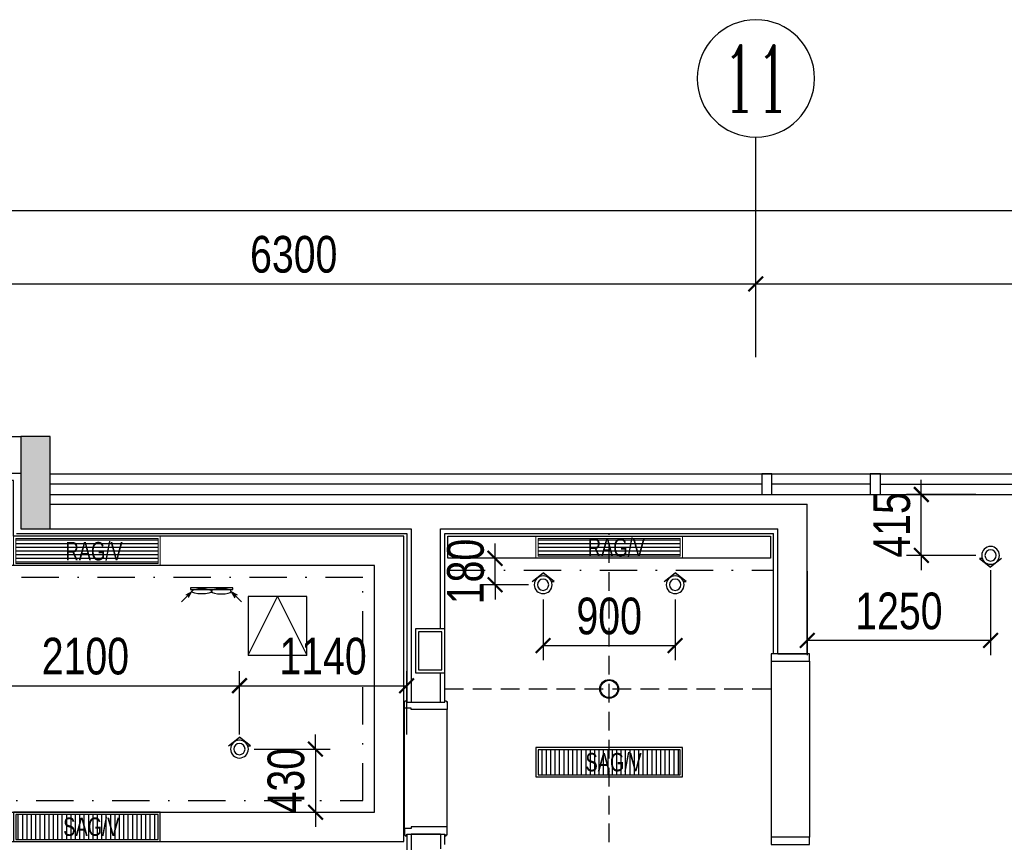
# Model space of a CAD drawing. Header units: millimetres. Extents: x -539149 to -534375, y 505028 to 505469.
# Tile 83 of 135: x -536072 to -536005, y 505338 to 505394. Entities that reach past the tile are written whole.
import ezdxf
from ezdxf.enums import TextEntityAlignment as Align

# ---------------------------------------------------------------- set-up
doc = ezdxf.new("R2010")
doc.units = ezdxf.units.MM
doc.header["$LTSCALE"] = 10
doc.linetypes.add('DASHDOTX2', pattern=[50.8, 25.4, -12.7, 0, -12.7])
doc.linetypes.add('DASHED', pattern=[19.049999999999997, 12.7, -6.35])
doc.layers.get('Defpoints').update_dxf_attribs({"color": 8})
for name, color, linetype in [('A-建筑-原墙体', 2, 'Continuous'), ('A-建筑-新增墙体', 3, 'Continuous'), ('A-建筑-窗户', 4, 'Continuous'), ('A-建筑-轴号', 3, 'Continuous'), ('AXIS_TEXT', 50, 'Continuous'), ('B-平面-到顶装饰造型线', 6, 'Continuous'), ('B-平面-完成面造型线', 6, 'Continuous'), ('B-平面-尺寸', 8, 'Continuous'), ('B-平面-门洞线', 8, 'Continuous'), ('C-顶棚-灯具', 4, 'Continuous'), ('C-顶棚-灯具尺寸', 4, 'Continuous'), ('C-顶棚-细线', 31, 'Continuous'), ('C-顶棚-设备', 4, 'Continuous'), ('C-顶棚-造型线', 30, 'Continuous'), ('E-填充', 251, 'Continuous')]:
    doc.layers.add(name, color=color, linetype=linetype)
doc.layers.add('C-顶棚-空调', color=4, linetype='Continuous', lineweight=20)
doc.layers.add('E-空调', color=4, linetype='Continuous', lineweight=20)
doc.styles.add('_TCH_AXIS', font='COMPLEX', dxfattribs={"bigfont": 'GBCBIG'})
doc.styles.add('CCD_DIM', font='txt', dxfattribs={"width": 0.8})
doc.styles.add('COMPLEX', font='COMPLEX')
doc.styles.add('STSL', font='txt', dxfattribs={"width": 0.8})
doc.dimstyles.new('1-1', dxfattribs={"dimscale": 0, "dimtxt": 2.5, "dimasz": 1, "dimexe": 1, "dimexo": 1, "dimgap": 0.75, "dimtad": 1, "dimdec": 0, "dimrnd": 0.004999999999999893, "dimzin": 0, "dimdsep": 46, "dimtxsty": 'CCD_DIM', "dimblk": 'ARCHTICK', "dimcen": 0.13, "dimclrd": 44, "dimclre": 44, "dimclrt": 50, "dimadec": 0, "dimazin": 0, "dimtfac": 1, "dimtdec": 0, "dimtix": 1, "dimtmove": 2, "dimatfit": 3, "dimldrblk": 'HBA_Leader_Dot', "dimfxl": 5, "dimfxlon": 1, "dimtvp": 1, "dimtolj": 1, "dimtzin": 0, "dimarcsym": 0})
pattern_1 = [(0, (15, 15), (0, 25), [])]

# ---------------------------------------------------------------- blocks, each defined once
blk = doc.blocks.new('_ArchTick')
at = {"color": 0, "linetype": 'ByBlock', "const_width": 0.15}
blk.add_lwpolyline([(-0.5, -0.5), (0.5, 0.5)], dxfattribs=at)
blk = doc.blocks.new('HBA_Leader_Dot')
at = {"color": 0, "linetype": 'ByBlock'}
blk.add_line((-5, 0), (-10, 0), dxfattribs=at)
at = {"color": 0, "linetype": 'ByBlock', "const_width": 5}
blk.add_lwpolyline([(-2.5, 0, 1), (2.5, 0, 1)], format="xyb", close=True, dxfattribs=at)
blk = doc.blocks.new('*E401')
at = {"layer": 'B-平面-到顶装饰造型线', "color": 6}
for points in [[(0, 35.6098609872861), (-45, 35.6098609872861), (-45, 40.60986098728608), (-50, 40.60986098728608), (-50, 50.60986098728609), (-40, 50.60986098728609), (-40, 310.6098609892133), (-50, 310.6098609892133), (-50, 320.6098609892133), (-45, 320.6098609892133), (-45, 325.6098609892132), (10, 325.6098609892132), (10, 80.6098609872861), (0, 80.6098609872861)], [(820.0000000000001, 35.6098609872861), (865.0000000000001, 35.6098609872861), (865.0000000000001, 40.60986098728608), (870.0000000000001, 40.60986098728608), (870.0000000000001, 50.60986098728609), (860.0000000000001, 50.60986098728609), (860.0000000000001, 310.6098609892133), (870.0000000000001, 310.6098609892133), (870.0000000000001, 320.6098609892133), (865.0000000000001, 320.6098609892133), (865.0000000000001, 325.6098609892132), (810.0000000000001, 325.6098609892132), (810.0000000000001, 80.6098609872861), (820.0000000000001, 80.6098609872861)]]:
    blk.add_lwpolyline(points, close=True, dxfattribs=at)
at = {"layer": 'B-平面-门洞线', "color": 8}
for p, q in [((10, 325.6098609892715), (810.0000000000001, 325.6098609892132)), ((0, 35.6098609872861), (819.9999999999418, 35.60986098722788))]:
    blk.add_line(p, q, dxfattribs=at)
blk = doc.blocks.new('_AXISO')
blk.add_circle((0, 0), 0.5)
at = {"layer": 'AXIS_TEXT', "style": 'COMPLEX', "width": 1.041666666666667}
blk.add_attdef('A', text='', height=0.56, dxfattribs=at).set_placement((-0.25, -0.28), (0.25, -0.28), align=Align.FIT)
blk = doc.blocks.new('120节能筒灯A')
at = {"layer": 'C-顶棚-灯具'}
blk.add_circle((0, 0), 60, dxfattribs=at)
at = {"layer": 'C-顶棚-灯具', "color": 8}
blk.add_circle((0, 0), 55, dxfattribs=at)
blk = doc.blocks.new('射灯(可调角度）')
h = blk.add_hatch(color=9)
edge = h.paths.add_edge_path()
edge.add_line((17.3170366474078, 44.08618582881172), (17.3170366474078, 58.95647106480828))
edge.add_line((17.3170366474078, 58.95647106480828), (63.32821098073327, -2.182787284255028e-11))
edge.add_line((63.32821098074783, -2.182787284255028e-11), (17.31703664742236, -58.95647106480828))
edge.add_line((17.3170366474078, -58.95647106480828), (17.3170366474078, -44.08618582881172))
edge.add_ellipse((0, -3.637978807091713e-12), major_axis=(-33.4923240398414, 33.4923240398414), ratio=0.9999999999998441, start_angle=156.4448806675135, end_angle=225.0000000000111)
edge.add_ellipse((0, 3.637978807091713e-12), major_axis=(33.4923240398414, 33.4923240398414), ratio=0.9999999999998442, start_angle=314.9999999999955, end_angle=383.5551193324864)
for p, q in [((17.3170366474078, 44.08618582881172), (17.3170366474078, 58.95647106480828)), ((17.3170366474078, 58.95647106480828), (63.32821098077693, -2.182787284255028e-11)), ((17.3170366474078, -58.95647106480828), (63.32821098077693, 0))]:
    blk.add_line(p, q)
blk.add_circle((0, 0), 47.36529889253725)
at = {"color": 8}
blk.add_circle((0, 0), 30.00000000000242, dxfattribs=at)
blk = doc.blocks.new('J')
at = {"layer": 'E-空调', "color": 8}
for p, q in [((-141.4213562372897, 141.4213562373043), (-56.899748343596, 92.73937828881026)), ((-141.4213562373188, 141.4213562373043), (-92.19923091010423, 56.18478866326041)), ((0, 0), (-141.4213562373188, 141.4213562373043)), ((-56.899748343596, 92.73937828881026), (-92.600833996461, 92.14178167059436)), ((-92.600833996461, 92.14178167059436), (-92.19923091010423, 56.18478866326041))]:
    blk.add_line(p, q, dxfattribs=at)
for points in [[(-56.899748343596, 92.73937828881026), (-92.600833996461, 92.14178167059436), (-141.421356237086, 141.4213562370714)], [(-92.19923091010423, 56.18478866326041), (-92.600833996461, 92.14178167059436), (-141.4213562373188, 141.4213562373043)]]:
    blk.add_solid(points, dxfattribs=at)
blk = doc.blocks.new('侧装排扇')
at = {"layer": 'C-顶棚-设备', "linetype": 'Continuous'}
blk.add_lwpolyline([(-144.4234765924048, 8.731149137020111e-11), (-144.4234765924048, 12.03528971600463), (144.4234765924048, 12.03528971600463), (144.4234765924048, 8.731149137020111e-11), (-144.4234765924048, -8.731149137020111e-11)], dxfattribs=at)
at = {"layer": 'C-顶棚-设备', "color": 8, "extrusion": (0, 0, -1)}
blk.add_ellipse((-66.74876095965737, 25.0496386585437), major_axis=(66.98927184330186, 2.795593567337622e-12), ratio=0.2661656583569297, dxfattribs=at)
at = {"layer": 'C-顶棚-设备', "color": 8}
blk.add_ellipse((66.74876095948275, 25.0496386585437), major_axis=(-66.98927184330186, -2.795593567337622e-12), ratio=0.2661656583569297, dxfattribs=at)
at = {"layer": 'C-顶棚-设备', "color": 8, "extrusion": (0, 0, -1), "yscale": 0.5, "zscale": -0.5, "rotation": 180}
for p, xscale in [((204.4487109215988, 95.76031677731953), -0.5), ((-204.3879252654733, 96.2971731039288), 0.5)]:
    blk.add_blockref('J', p, dxfattribs=dict(at, xscale=xscale))
blk = doc.blocks.new('A$C46331867')
at = {"layer": 'C-顶棚-灯具', "linetype": 'ByBlock'}
blk.add_lwpolyline([(-200, 0), (200, 0), (200, 400), (-200, 400)], close=True, dxfattribs=at)
at = {"layer": 'C-顶棚-灯具', "color": 8, "linetype": 'ByBlock'}
blk.add_lwpolyline([(-200, 0), (0, 400), (200, 0)], dxfattribs=at)
blk = doc.blocks.new('*D235')
at = {"layer": 'C-顶棚-灯具尺寸', "color": 44, "lineweight": -2, "ltscale": 0.01, "transparency": 16777216}
for p, q in [((-536078.4732108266, 505344.898650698), (-536078.4732108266, 505349.2171661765)), ((-536057.4732108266, 505344.898650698), (-536057.4732108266, 505349.2171661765)), ((-536078.4732108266, 505348.2171661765), (-536057.4732108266, 505348.2171661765))]:
    blk.add_line(p, q, dxfattribs=at)
at = {"layer": 'Defpoints', "color": 0, "ltscale": 0.01, "transparency": 16777216}
for p in [(-536057.4732108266, 505348.2171661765), (-536078.4732108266, 505343.898650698), (-536057.4732108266, 505343.898650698)]:
    blk.add_point(p, dxfattribs=at)
at = {"layer": 'C-顶棚-灯具尺寸', "color": 44, "lineweight": -2, "ltscale": 0.01, "transparency": 16777216, "rotation": 180}
blk.add_blockref('_ArchTick', (-536078.4732108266, 505348.2171661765), dxfattribs=at)
at = {"layer": 'C-顶棚-灯具尺寸', "color": 44, "lineweight": -2, "ltscale": 0.01, "transparency": 16777216}
blk.add_blockref('_ArchTick', (-536057.4732108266, 505348.2171661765), dxfattribs=at)
at = {"layer": 'C-顶棚-灯具尺寸', "color": 50, "ltscale": 0.01, "transparency": 16777216, "insert": (-536067.9732108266, 505350.2171661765), "char_height": 2.499999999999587, "attachment_point": 5, "style": 'CCD_DIM'}
blk.add_mtext('\\A1;2100', dxfattribs=at)
blk = doc.blocks.new('*D236')
at = {"layer": 'C-顶棚-灯具尺寸', "color": 44, "lineweight": -2, "ltscale": 0.01, "transparency": 16777216}
for p, q in [((-536052.2906895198, 505343.898650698), (-536052.2906895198, 505344.898650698)), ((-536056.4732108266, 505343.898650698), (-536051.2906895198, 505343.898650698)), ((-536052.2906895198, 505343.898650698), (-536052.2906895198, 505339.5986504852)), ((-536056.4732108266, 505339.5986504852), (-536051.2906895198, 505339.5986504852)), ((-536052.2906895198, 505339.5986504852), (-536052.2906895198, 505338.5986504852))]:
    blk.add_line(p, q, dxfattribs=at)
at = {"layer": 'Defpoints', "color": 0, "ltscale": 0.01, "transparency": 16777216}
for p in [(-536057.4732108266, 505343.898650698), (-536057.4732108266, 505339.5986504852), (-536052.2906895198, 505339.5986504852)]:
    blk.add_point(p, dxfattribs=at)
at = {"layer": 'C-顶棚-灯具尺寸', "color": 44, "lineweight": -2, "ltscale": 0.01, "transparency": 16777216}
for p, rotation in [((-536052.2906895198, 505343.898650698), 270), ((-536052.2906895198, 505339.5986504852), 90)]:
    blk.add_blockref('_ArchTick', p, dxfattribs=dict(at, rotation=rotation))
at = {"layer": 'C-顶棚-灯具尺寸', "color": 50, "ltscale": 0.01, "transparency": 16777216, "insert": (-536054.29068952, 505341.7486505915), "char_height": 2.499999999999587, "attachment_point": 5, "rotation": 90, "style": 'CCD_DIM'}
blk.add_mtext('\\A1;430', dxfattribs=at)
blk = doc.blocks.new('*D237')
at = {"layer": 'C-顶棚-灯具尺寸', "color": 44, "lineweight": -2, "ltscale": 0.01, "transparency": 16777216}
for p, q in [((-536057.4732108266, 505344.898650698), (-536057.4732108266, 505349.2171661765)), ((-536046.0732111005, 505344.898650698), (-536046.0732111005, 505349.2171661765)), ((-536057.4732108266, 505348.2171661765), (-536046.0732111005, 505348.2171661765))]:
    blk.add_line(p, q, dxfattribs=at)
at = {"layer": 'Defpoints', "color": 0, "ltscale": 0.01, "transparency": 16777216}
for p in [(-536046.0732111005, 505348.2171661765), (-536057.4732108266, 505343.898650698), (-536046.0732111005, 505343.898650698)]:
    blk.add_point(p, dxfattribs=at)
at = {"layer": 'C-顶棚-灯具尺寸', "color": 44, "lineweight": -2, "ltscale": 0.01, "transparency": 16777216, "rotation": 180}
blk.add_blockref('_ArchTick', (-536057.4732108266, 505348.2171661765), dxfattribs=at)
at = {"layer": 'C-顶棚-灯具尺寸', "color": 44, "lineweight": -2, "ltscale": 0.01, "transparency": 16777216}
blk.add_blockref('_ArchTick', (-536046.0732111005, 505348.2171661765), dxfattribs=at)
at = {"layer": 'C-顶棚-灯具尺寸', "color": 50, "ltscale": 0.01, "transparency": 16777216, "insert": (-536051.7732109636, 505350.2171661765), "char_height": 2.499999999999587, "attachment_point": 5, "style": 'CCD_DIM'}
blk.add_mtext('\\A1;1140', dxfattribs=at)
blk = doc.blocks.new('*D239')
at = {"layer": 'C-顶棚-灯具尺寸', "color": 44, "lineweight": -2, "ltscale": 0.01, "transparency": 16777216}
for p, q in [((-536036.773211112, 505354.0986509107), (-536036.773211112, 505349.9517417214)), ((-536027.773211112, 505354.0986509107), (-536027.773211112, 505349.9517417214)), ((-536036.773211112, 505350.9517417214), (-536027.773211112, 505350.9517417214))]:
    blk.add_line(p, q, dxfattribs=at)
at = {"layer": 'Defpoints', "color": 0, "ltscale": 0.01, "transparency": 16777216}
for p in [(-536036.773211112, 505355.0986509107), (-536027.773211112, 505355.0986509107), (-536027.773211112, 505350.9517417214)]:
    blk.add_point(p, dxfattribs=at)
at = {"layer": 'C-顶棚-灯具尺寸', "color": 44, "lineweight": -2, "ltscale": 0.01, "transparency": 16777216, "rotation": 180}
blk.add_blockref('_ArchTick', (-536036.773211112, 505350.9517417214), dxfattribs=at)
at = {"layer": 'C-顶棚-灯具尺寸', "color": 44, "lineweight": -2, "ltscale": 0.01, "transparency": 16777216}
blk.add_blockref('_ArchTick', (-536027.773211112, 505350.9517417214), dxfattribs=at)
at = {"layer": 'C-顶棚-灯具尺寸', "color": 50, "ltscale": 0.01, "transparency": 16777216, "insert": (-536032.273211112, 505352.9517417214), "char_height": 2.499999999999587, "attachment_point": 5, "style": 'CCD_DIM'}
blk.add_mtext('\\A1;900', dxfattribs=at)
blk = doc.blocks.new('*D240')
at = {"layer": 'C-顶棚-灯具尺寸', "color": 44, "lineweight": -2, "ltscale": 0.01, "transparency": 16777216}
for p, q in [((-536040.0534815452, 505356.8986509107), (-536040.0534815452, 505357.8986509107)), ((-536037.773211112, 505356.8986509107), (-536041.0534815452, 505356.8986509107)), ((-536040.0534815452, 505355.0986509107), (-536040.0534815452, 505356.8986509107)), ((-536037.773211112, 505355.0986509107), (-536041.0534815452, 505355.0986509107)), ((-536040.0534815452, 505355.0986509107), (-536040.0534815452, 505354.0986509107))]:
    blk.add_line(p, q, dxfattribs=at)
at = {"layer": 'Defpoints', "color": 0, "ltscale": 0.01, "transparency": 16777216}
for p in [(-536040.0534815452, 505356.8986509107), (-536036.773211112, 505356.8986509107), (-536036.773211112, 505355.0986509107)]:
    blk.add_point(p, dxfattribs=at)
at = {"layer": 'C-顶棚-灯具尺寸', "color": 44, "lineweight": -2, "ltscale": 0.01, "transparency": 16777216}
for p, rotation in [((-536040.0534815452, 505356.8986509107), 270), ((-536040.0534815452, 505355.0986509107), 90)]:
    blk.add_blockref('_ArchTick', p, dxfattribs=dict(at, rotation=rotation))
at = {"layer": 'C-顶棚-灯具尺寸', "color": 50, "ltscale": 0.01, "transparency": 16777216, "insert": (-536042.0534815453, 505355.9986509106), "char_height": 2.499999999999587, "attachment_point": 5, "rotation": 90, "style": 'CCD_DIM'}
blk.add_mtext('\\A1;180', dxfattribs=at)
blk = doc.blocks.new('*D247')
at = {"layer": 'C-顶棚-灯具尺寸', "color": 44, "lineweight": -2, "ltscale": 0.01, "transparency": 16777216}
for p, q in [((-536010.9964923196, 505361.2486509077), (-536010.9964923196, 505362.2486509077)), ((-536007.2732111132, 505361.2486509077), (-536011.9964923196, 505361.2486509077)), ((-536010.9964923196, 505357.0986509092), (-536010.9964923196, 505361.2486509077)), ((-536007.2732111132, 505357.0986509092), (-536011.9964923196, 505357.0986509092)), ((-536010.9964923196, 505357.0986509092), (-536010.9964923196, 505356.0986509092))]:
    blk.add_line(p, q, dxfattribs=at)
at = {"layer": 'Defpoints', "color": 0, "ltscale": 0.01, "transparency": 16777216}
for p in [(-536010.9964923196, 505361.2486509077), (-536006.2732111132, 505361.2486509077), (-536006.2732111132, 505357.0986509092)]:
    blk.add_point(p, dxfattribs=at)
at = {"layer": 'C-顶棚-灯具尺寸', "color": 44, "lineweight": -2, "ltscale": 0.01, "transparency": 16777216}
for p, rotation in [((-536010.9964923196, 505361.2486509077), 270), ((-536010.9964923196, 505357.0986509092), 90)]:
    blk.add_blockref('_ArchTick', p, dxfattribs=dict(at, rotation=rotation))
at = {"layer": 'C-顶棚-灯具尺寸', "color": 50, "ltscale": 0.01, "transparency": 16777216, "insert": (-536012.9964923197, 505359.1736509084), "char_height": 2.499999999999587, "attachment_point": 5, "rotation": 90, "style": 'CCD_DIM'}
blk.add_mtext('\\A1;415', dxfattribs=at)
blk = doc.blocks.new('*D248')
at = {"layer": 'C-顶棚-灯具尺寸', "color": 44, "lineweight": -2, "ltscale": 0.01, "transparency": 16777216}
for p, q in [((-536018.7732111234, 505356.0243172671), (-536018.7732111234, 505350.2994048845)), ((-536006.2732111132, 505356.0986509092), (-536006.2732111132, 505350.2994048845)), ((-536006.2732111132, 505351.2994048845), (-536018.7732111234, 505351.2994048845))]:
    blk.add_line(p, q, dxfattribs=at)
at = {"layer": 'Defpoints', "color": 0, "ltscale": 0.01, "transparency": 16777216}
for p in [(-536006.2732111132, 505357.0986509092), (-536018.7732111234, 505357.0243172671), (-536018.7732111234, 505351.2994048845)]:
    blk.add_point(p, dxfattribs=at)
at = {"layer": 'C-顶棚-灯具尺寸', "color": 44, "lineweight": -2, "ltscale": 0.01, "transparency": 16777216, "rotation": 180}
blk.add_blockref('_ArchTick', (-536018.7732111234, 505351.2994048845), dxfattribs=at)
at = {"layer": 'C-顶棚-灯具尺寸', "color": 44, "lineweight": -2, "ltscale": 0.01, "transparency": 16777216}
blk.add_blockref('_ArchTick', (-536006.2732111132, 505351.2994048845), dxfattribs=at)
at = {"layer": 'C-顶棚-灯具尺寸', "color": 50, "ltscale": 0.01, "transparency": 16777216, "insert": (-536012.5232111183, 505353.2994048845), "char_height": 2.499999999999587, "attachment_point": 5, "style": 'CCD_DIM'}
blk.add_mtext('\\A1;1250', dxfattribs=at)
blk = doc.blocks.new('*U197')
at = {"layer": 'C-顶棚-灯具'}
h = blk.add_hatch(dxfattribs=at)
h.set_pattern_fill('_USER', color=8, scale=30, angle=90, style=0, pattern_type=0)
h.set_pattern_definition([(90, (15, 15), (-30, 1.83697019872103e-15), [])])
h.paths.add_polyline_path([(15, 185), (15, 15), (985, 15), (985, 185)])
at = {"layer": 'C-顶棚-灯具', "linetype": 'ByBlock'}
blk.add_lwpolyline([(0, 200), (0, 0), (1000, 0), (1000, 200)], close=True, dxfattribs=at)
at = {"layer": 'C-顶棚-灯具', "color": 8}
blk.add_lwpolyline([(15, 185), (15, 15), (985, 15), (985, 185)], close=True, dxfattribs=at)
at = {"layer": 'C-顶棚-灯具', "style": 'STSL', "width": 0.75}
blk.add_text('SAG/V', height=125, dxfattribs=at).set_placement((338.5104801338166, 38.65215169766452))
blk = doc.blocks.new('A$C6A8D0C23')
at = {"layer": 'C-顶棚-灯具'}
h = blk.add_hatch(dxfattribs=at)
h.set_pattern_fill('_USER', color=8, scale=25, style=0, pattern_type=0)
h.set_pattern_definition(pattern_1)
h.paths.add_polyline_path([(15, 185), (15, 15), (985, 15), (985, 185)])
at = {"layer": 'C-顶棚-空调', "color": 8}
blk.add_lwpolyline([(15, 185), (15, 15), (985, 15), (985, 185)], close=True, dxfattribs=at)
at = {"layer": 'E-空调', "linetype": 'ByBlock'}
blk.add_lwpolyline([(0, 200), (0, 0), (1000, 0), (1000, 200)], close=True, dxfattribs=at)
at = {"layer": 'E-空调', "style": 'STSL', "width": 0.75}
blk.add_text('RAG/V', height=125, dxfattribs=at).set_placement((353.9253869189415, 36.01110827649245))
blk = doc.blocks.new('*U198')
at = {"layer": 'C-顶棚-灯具'}
h = blk.add_hatch(dxfattribs=at)
h.set_pattern_fill('_USER', color=8, scale=25, style=0, pattern_type=0)
h.set_pattern_definition(pattern_1)
h.paths.add_polyline_path([(15, 160), (15, 40), (985, 40), (985, 160)])
at = {"layer": 'C-顶棚-空调', "color": 8}
blk.add_lwpolyline([(15, 160), (15, 40), (985, 40), (985, 160)], close=True, dxfattribs=at)
at = {"layer": 'E-空调', "linetype": 'ByBlock'}
blk.add_lwpolyline([(0, 175), (3.061616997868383e-15, 25), (1000, 25), (1000, 175)], close=True, dxfattribs=at)
at = {"layer": 'E-空调', "style": 'STSL', "width": 0.75}
blk.add_text('RAG/V', height=125, dxfattribs=at).set_placement((353.9253869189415, 36.01110827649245))

msp = doc.modelspace()

# ---------------------------------------------------------------- hatches: boundary and pattern name
at = {"layer": 'E-填充', "ltscale": 0.01}
msp.add_hatch(color=256, dxfattribs=at).paths.add_polyline_path([(-536072.3732111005, 505365.19865085), (-536072.3732111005, 505358.8986509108), (-536070.3732111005, 505358.8986509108), (-536070.3732111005, 505365.19865085)])

# ---------------------------------------------------------------- linework, layer by layer
at = {"layer": 'A-建筑-原墙体', "ltscale": 0.01}
for p, q in [((-536090.173211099, 505365.1987272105, 0.06894340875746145), (-536072.3732111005, 505365.1987272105, 0.06894340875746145)), ((-536072.3732111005, 505365.19865085, 0.06894340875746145), (-536072.3732111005, 505358.8986509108, 0.06894340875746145)), ((-536070.3732111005, 505365.19865085, 0.06894340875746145), (-536072.3732111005, 505365.19865085, 0.06894340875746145)), ((-536070.3732111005, 505358.8986509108, 0.06894340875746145), (-536070.3732111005, 505365.19865085, 0.06894340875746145)), ((-536090.1732111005, 505362.6986509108, 0.06894340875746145), (-536072.3732111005, 505362.6986509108, 0.06894340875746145)), ((-536070.3732111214, 505360.5986509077, 0.06894340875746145), (-536018.7732111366, 505360.5986509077, 0.06894340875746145)), ((-536072.3732111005, 505358.8986509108, 0.06894340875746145), (-536045.7732111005, 505358.8986509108, 0.06894340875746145)), ((-536045.7732111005, 505358.8986509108, 0.06894340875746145), (-536045.7732111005, 505347.098650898, 0.06894340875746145)), ((-536043.7732111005, 505358.8986509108, 0.06894340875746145), (-536020.7732111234, 505358.8986509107, 0.06894340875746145)), ((-536043.7732111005, 505352.0986509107, 0.06894340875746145), (-536043.7732111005, 505358.8986509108, 0.06894340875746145)), ((-536043.7732111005, 505347.098650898, 0.06894340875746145), (-536043.7732111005, 505349.0986509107, 0.06894340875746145)), ((-536045.7732111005, 505347.098650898, 0.06894340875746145), (-536043.7732111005, 505347.098650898, 0.06894340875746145)), ((-536043.7732111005, 505338.098650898, 0.06894340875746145), (-536045.7732111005, 505338.098650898, 0.06894340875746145)), ((-536045.7732111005, 505338.098650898, 0.06894340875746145), (-536045.7732111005, 505335.8986509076, 0.06894340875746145)), ((-536045.7732111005, 505338.098650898, 0.06894340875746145), (-536043.7732111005, 505338.098650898, 0.06894340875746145)), ((-536043.7732111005, 505338.098650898, 0.06894340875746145), (-536043.7732111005, 505337.0986509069, 0.06894340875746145))]:
    msp.add_line(p, q, dxfattribs=at)
at = {"layer": 'A-建筑-新增墙体', "ltscale": 0.01}
for p, q in [((-536018.7732111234, 505350.3987123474, 0.06894340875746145), (-536018.7732111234, 505360.5986509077, 0.06894340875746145)), ((-536020.7732111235, 505350.3987123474, 0.06894340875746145), (-536020.7732111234, 505358.8986509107, 0.06894340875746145)), ((-536020.7732111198, 505350.3987123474, 0.06894340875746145), (-536018.7732111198, 505350.3987123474, 0.06894340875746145))]:
    msp.add_line(p, q, dxfattribs=at)
at = {"layer": 'A-建筑-窗户', "ltscale": 0.01}
for p, q in [((-536070.3732111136, 505362.6486509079, 0.06894340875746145), (-535765.7732111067, 505362.6486509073, 0.06894340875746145)), ((-536070.3732111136, 505361.9819842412, 0.06894340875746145), (-536021.8732111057, 505361.9819842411, 0.06894340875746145)), ((-536021.1732111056, 505361.9819842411, 0.06894340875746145), (-536014.4732111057, 505361.9819842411, 0.06894340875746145)), ((-536013.7732111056, 505361.9486509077, 0.06894340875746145), (-535998.4732111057, 505361.9507131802, 0.06894340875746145)), ((-536070.3732111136, 505361.2486509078, 0.06894340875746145), (-535765.773211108, 505361.2486509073, 0.06894340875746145))]:
    msp.add_line(p, q, dxfattribs=at)
at = {"layer": 'A-建筑-窗户', "ltscale": 0.01, "elevation": 0.06894340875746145}
for points in [[(-536021.8732111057, 505361.2486509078), (-536021.1732111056, 505361.2486509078), (-536021.1732111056, 505362.6486509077), (-536021.8732111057, 505362.6486509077)], [(-536014.4732111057, 505361.2486509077), (-536013.7732111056, 505361.2486509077), (-536013.7732111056, 505362.6486509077), (-536014.4732111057, 505362.6486509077)]]:
    msp.add_lwpolyline(points, close=True, dxfattribs=at)
at = {"layer": 'A-建筑-轴号', "ltscale": 0.01}
msp.add_line((-536022.2732111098, 505370.5986509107, 0.06894340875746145), (-536022.2732111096, 505385.5986509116, 0.06894340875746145), dxfattribs=at)
at = {"layer": 'B-平面-完成面造型线', "ltscale": 0.01}
for p, q in [((-536072.6732111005, 505358.5986509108, 0.06894340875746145), (-536046.0732111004, 505358.5986509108, 0.06894340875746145)), ((-536046.0732111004, 505358.5986509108, 0.06894340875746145), (-536046.0732111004, 505347.098650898, 0.06894340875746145)), ((-536043.4732111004, 505347.098650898, 0.06894340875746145), (-536043.4732111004, 505358.5986509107, 0.06894340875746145)), ((-536043.4732111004, 505358.5986509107, 0.06894340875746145), (-536021.0732111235, 505358.5986509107, 0.06894340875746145)), ((-536021.0732111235, 505350.3987123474, 0.06894340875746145), (-536021.0732111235, 505358.5986509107, 0.06894340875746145)), ((-536046.0732111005, 505338.098650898, 0.06894340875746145), (-536046.073211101, 505335.5986509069, 0.06894340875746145)), ((-536043.4732111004, 505337.3986509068, 0.06894340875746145), (-536043.4732111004, 505338.098650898, 0.06894340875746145))]:
    msp.add_line(p, q, dxfattribs=at)
at = {"layer": 'B-平面-完成面造型线', "ltscale": 0.01, "elevation": 0.06894340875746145}
for points in [[(-536045.4732111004, 505352.0986509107), (-536045.4732111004, 505349.0986509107), (-536043.4732111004, 505349.0986509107), (-536043.4732111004, 505352.0986509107)], [(-536045.2732111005, 505351.8986509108), (-536045.2732111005, 505349.2986509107), (-536043.6732111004, 505349.2986509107), (-536043.6732111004, 505351.8986509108)], [(-536021.2232111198, 505349.8987123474), (-536018.6232111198, 505349.8987123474), (-536018.6232111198, 505350.3987123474), (-536021.2232111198, 505350.3987123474)], [(-536021.2232111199, 505337.3987123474), (-536018.6232111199, 505337.3987123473), (-536018.6232111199, 505337.8987123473), (-536021.2232111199, 505337.8987123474)]]:
    msp.add_lwpolyline(points, close=True, dxfattribs=at)
at = {"layer": 'C-顶棚-灯具尺寸', "color": 251, "linetype": 'DASHED', "ltscale": 0.01}
for p, q in [((-536032.273211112, 505337.5486509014, 0.06894340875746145), (-536032.2732111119, 505358.5986509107, 0.06894340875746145)), ((-536043.4732111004, 505347.9986509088, 0.06894340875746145), (-536021.2232111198, 505347.9986509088, 0.06894340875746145))]:
    msp.add_line(p, q, dxfattribs=at)
at = {"layer": 'C-顶棚-细线', "ltscale": 0.01}
for p, q in [((-536021.2232111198, 505349.8987123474, 0.06894340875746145), (-536021.2232111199, 505337.8987123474, 0.06894340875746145)), ((-536018.6232111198, 505349.8987123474, 0.06894340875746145), (-536018.6232111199, 505337.8987123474, 0.06894340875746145))]:
    msp.add_line(p, q, dxfattribs=at)
at = {"layer": 'C-顶棚-造型线', "color": 51, "linetype": 'DASHDOTX2', "ltscale": 0.01}
msp.add_line((-536043.2732111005, 505356.0986509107, 0.06894340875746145), (-536021.0732111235, 505356.0986504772, 0.06894340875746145), dxfattribs=at)
at = {"layer": 'C-顶棚-造型线', "ltscale": 0.01, "elevation": 0.06894340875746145}
for points in [[(-536046.2732111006, 505337.5986502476), (-536046.2732111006, 505358.3986509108), (-536072.8732111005, 505358.3986509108), (-536072.8732111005, 505362.1986509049), (-536089.6732110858, 505362.1986504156), (-536089.6732103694, 505337.5986509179)], [(-536048.2732111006, 505339.5986502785), (-536048.2732111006, 505356.3986509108), (-536074.8732111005, 505356.3986509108), (-536074.8732111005, 505360.1986508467), (-536087.6732110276, 505360.1986504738), (-536087.6732104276, 505339.598650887)], [(-536043.2732111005, 505358.3986509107), (-536021.2732111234, 505358.3986509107), (-536021.2732111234, 505356.8986509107), (-536043.2732111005, 505356.8986509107)]]:
    msp.add_lwpolyline(points, close=True, dxfattribs=at)
at = {"layer": 'C-顶棚-造型线', "color": 51, "linetype": 'DASHDOTX2', "ltscale": 0.01, "elevation": 0.06894340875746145}
msp.add_lwpolyline([(-536049.0732111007, 505340.3986502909), (-536049.0732111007, 505355.5986509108), (-536075.6732111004, 505355.5986509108), (-536075.6732111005, 505359.3986508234), (-536086.8732110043, 505359.3986504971), (-536086.873210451, 505340.3986508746)], close=True, dxfattribs=at)

# ---------------------------------------------------------------- block references
at = {"ltscale": 0.01, "xscale": -0.01, "yscale": 0.01, "zscale": 0.01, "rotation": 270}
msp.add_blockref('*E401', (-536046.5793097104, 505338.498650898, 0.06894340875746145), dxfattribs=at)
at = {"layer": 'A-建筑-轴号', "ltscale": 0.01}
ref = msp.add_blockref('_AXISO', (-536022.2732111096, 505389.5986509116, 0.06894340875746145), dxfattribs=dict(at, xscale=-8, yscale=8, zscale=8, rotation=180))
ref.add_attrib('A', '11', dxfattribs={"layer": 'AXIS_TEXT', "height": 4.525483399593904, "style": '_TCH_AXIS', "width": 0.8750000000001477}).set_placement((-536024.5359528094, 505387.3359092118, 0.06894340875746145), (-536020.0104694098, 505387.3359092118, 0.06894340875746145), align=Align.FIT)
at = {"layer": 'C-顶棚-灯具', "ltscale": 0.01, "xscale": 0.01, "yscale": 0.01, "zscale": 0.01}
for name, p in [('A$C6A8D0C23', (-536072.8732111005, 505356.3986509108, 0.06894340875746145)), ('*U198', (-536037.2732111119, 505356.6486509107, 0.06894340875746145)), ('*U197', (-536037.273211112, 505341.9986509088, 0.06894340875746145)), ('*U197', (-536072.8732111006, 505337.598650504, 0.06894340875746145))]:
    msp.add_blockref(name, p, dxfattribs=at)
at = {"layer": 'C-顶棚-灯具', "linetype": 'ByBlock', "ltscale": 0.01}
for name, p, xscale, yscale, zscale, rotation in [('射灯(可调角度）', (-536006.2732111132, 505357.0986509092, 0.06894340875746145), -0.0128000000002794, 0.0128000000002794, 0.0128, 90), ('射灯(可调角度）', (-536036.773211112, 505355.0986509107, 0.06894340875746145), -0.0128000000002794, 0.0128000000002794, 0.0128, 270), ('射灯(可调角度）', (-536027.773211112, 505355.0986509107, 0.06894340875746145), -0.0128000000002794, 0.0128000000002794, 0.0128, 270), ('侧装排扇', (-536059.3732111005, 505354.8986509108, 0.06894340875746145), -0.01, 0.01, 0.01, 180), ('射灯(可调角度）', (-536057.4732108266, 505343.898650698, 0.06894340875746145), -0.0128000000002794, 0.0128000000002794, 0.0128, 270)]:
    msp.add_blockref(name, p, dxfattribs=dict(at, xscale=xscale, yscale=yscale, zscale=zscale, rotation=rotation))
for name, p, xscale, yscale, zscale in [('A$C46331867', (-536054.8850710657, 505350.3027296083, 0.06894340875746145), 0.01, 0.01, 0.01), ('120节能筒灯A', (-536032.273211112, 505347.9986509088, 0.06894340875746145), 0.01066666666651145, 0.01066666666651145, 0.01066666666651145)]:
    msp.add_blockref(name, p, dxfattribs=dict(at, xscale=xscale, yscale=yscale, zscale=zscale))

# ---------------------------------------------------------------- dimensions: what is measured, and where the dimension line sits
at = {"layer": 'B-平面-尺寸', "ltscale": 0.01}
msp.add_linear_dim(base=(-535732.2732111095, 505380.5986509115, 0.06894340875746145), p1=(-536091.2732111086, 505370.1987272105, 0.06894340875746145), p2=(-535732.2732111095, 505370.1987272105, 0.06894340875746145), dimstyle='1-1', override={"dimscale": 0.9999999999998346, "dimlfac": 100}, dxfattribs=at).render()
for p1, p2, distance in [((-536085.2732111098, 505365.5985742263, 0.06894340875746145), (-536022.2732111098, 505365.5985742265, 0.06894340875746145), 10.00007668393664), ((-536022.2732111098, 505365.5985742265, 0.06894340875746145), (-535935.2732111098, 505365.5985742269, 0.06894340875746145), 10.000076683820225)]:
    msp.add_aligned_dim(p1=p1, p2=p2, distance=distance, dimstyle='1-1', override={"dimscale": 0.9999999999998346, "dimlfac": 100}, dxfattribs=at).render()
at = {"layer": 'C-顶棚-灯具尺寸', "ltscale": 0.01}
for base, p1, p2, picture, middle in [((-536010.9964923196, 505361.2486509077, 0.06894340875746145), (-536006.2732111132, 505357.0986509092, 0.06894340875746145), (-536006.2732111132, 505361.2486509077, 0.06894340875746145), '*D247', (-536012.9964923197, 505359.1736509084, 0.06894340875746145)), ((-536040.0534815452, 505356.8986509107, 0.06894340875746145), (-536036.773211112, 505355.0986509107, 0.06894340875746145), (-536036.773211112, 505356.8986509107, 0.06894340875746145), '*D240', (-536042.0534815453, 505355.9986509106, 0.06894340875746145)), ((-536052.2906895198, 505339.5986504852, 0.06894340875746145), (-536057.4732108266, 505343.898650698, 0.06894340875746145), (-536057.4732108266, 505339.5986504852, 0.06894340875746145), '*D236', (-536054.29068952, 505341.7486505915, 0.06894340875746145))]:
    dim = msp.add_linear_dim(base=base, p1=p1, p2=p2, angle=90, dimstyle='1-1', override={"dimscale": 0.9999999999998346, "dimlfac": 100}, dxfattribs=at)
    dim.commit()
    dim.dimension.update_dxf_attribs({"geometry": picture, "text_midpoint": middle})
for base, p1, p2, picture, middle in [((-536018.7732111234, 505351.2994048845, 0.06894340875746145), (-536006.2732111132, 505357.0986509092, 0.06894340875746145), (-536018.7732111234, 505357.0243172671, 0.06894340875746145), '*D248', (-536012.5232111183, 505353.2994048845, 0.06894340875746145)), ((-536027.773211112, 505350.9517417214, 0.06894340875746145), (-536036.773211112, 505355.0986509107, 0.06894340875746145), (-536027.773211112, 505355.0986509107, 0.06894340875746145), '*D239', (-536032.273211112, 505352.9517417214, 0.06894340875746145)), ((-536057.4732108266, 505348.2171661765, 0.06894340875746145), (-536078.4732108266, 505343.898650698, 0.06894340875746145), (-536057.4732108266, 505343.898650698, 0.06894340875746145), '*D235', (-536067.9732108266, 505350.2171661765, 0.06894340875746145)), ((-536046.0732111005, 505348.2171661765, 0.06894340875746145), (-536057.4732108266, 505343.898650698, 0.06894340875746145), (-536046.0732111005, 505343.898650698, 0.06894340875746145), '*D237', (-536051.7732109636, 505350.2171661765, 0.06894340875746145))]:
    dim = msp.add_linear_dim(base=base, p1=p1, p2=p2, dimstyle='1-1', override={"dimscale": 0.9999999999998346, "dimlfac": 100}, dxfattribs=at)
    dim.commit()
    dim.dimension.update_dxf_attribs({"geometry": picture, "text_midpoint": middle})

doc.saveas('drawing.dxf')
